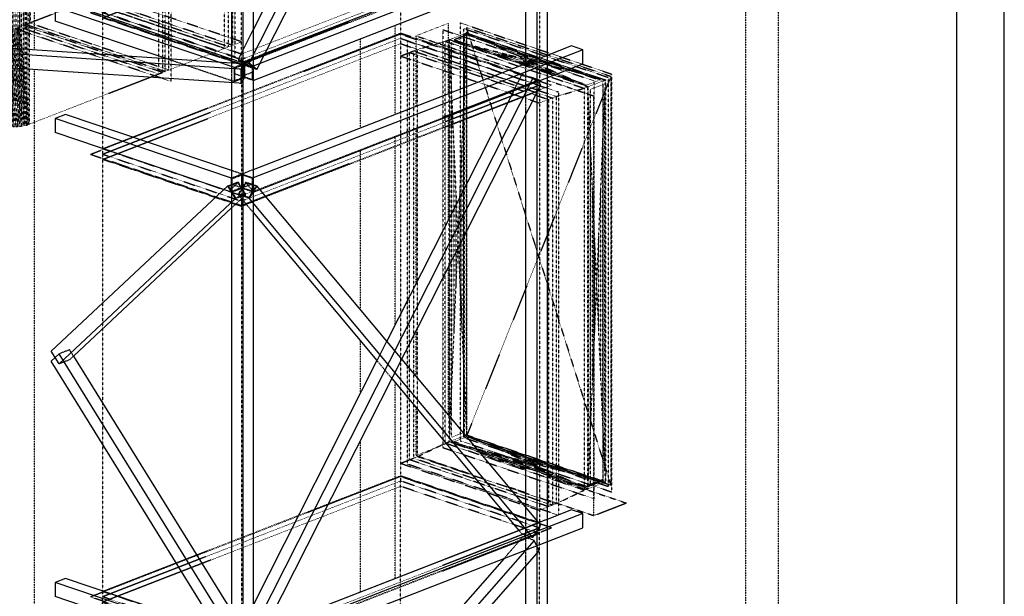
# Model space of a CAD drawing. Header units: millimetres. Extents: x -11738 to 23883, y -17414 to 12286.
# Tile 25 of 27: x 18078 to 23262, y 311 to 3346. Entities that reach past the tile are written whole.
import ezdxf

# ---------------------------------------------------------------- set-up
doc = ezdxf.new("R2010")
doc.units = ezdxf.units.MM
for name, pattern in [('DXK_LINE_DOT1', [1.8814, 0.9407, -0.9407]), ('DXK_LINE_DOT2', [3.9198, 1.9599, -1.9599]), ('DXK_LINE_DOT4', [0.9408, 0.4704, -0.4704])]:
    doc.linetypes.add(name, pattern=pattern)

# ---------------------------------------------------------------- blocks, each defined once
blk = doc.blocks.new('Unknown-7906501-15078')
at = {"color": 7, "linetype": 'Continuous'}
for p, q in [((23261.9, -17414), (23261.9, 12286)), ((23011.9, -17164), (23011.9, 12036))]:
    blk.add_line(p, q, dxfattribs=at)
blk = doc.blocks.new('Part-7906501-16581 - 15113')
at = {"color": 5, "linetype": 'Continuous'}
for p, q in [((18319.2, 2847.1), (18264.7, 2825.9)), ((19193.5, 2511.9), (18264.7, 2825.9)), ((18264.7, 2825.9), (18264.7, 2751.3)), ((19193.5, 2551.6), (18319.2, 2847.1)), ((19193.5, 2437.4), (18264.7, 2751.3)), ((19193.5, 2437.4), (19193.5, 2511.9))]:
    blk.add_line(p, q, dxfattribs=at)
at = {"color": 8, "linetype": 'DXK_LINE_DOT2'}
for p, q in [((19248, 2533.2), (19193.5, 2551.6)), ((19248, 2533.2), (19193.5, 2511.9)), ((19196.2, 2509.3), (19245.3, 2528.4)), ((19196.2, 2442.2), (19196.2, 2509.3)), ((19245.3, 2528.4), (19245.3, 2461.3)), ((19248, 2458.6), (19248, 2533.2)), ((19248, 2458.6), (19193.5, 2437.4)), ((19245.3, 2461.3), (19196.2, 2477.9)), ((19245.3, 2461.3), (19196.2, 2442.2))]:
    blk.add_line(p, q, dxfattribs=at)
blk = doc.blocks.new('Part-7906501-16320 - 15113')
at = {"color": 5, "linetype": 'Continuous'}
for p, q in [((21042.2, 746.1), (19306.5, 71.5)), ((20983.7, 765.9), (20854.7, 715.7)), ((21042.2, 746.1), (20983.7, 765.9)), ((21042.2, 671.6), (21042.2, 746.1)), ((19306.5, -3), (21042.2, 671.6)), ((20705.6, 657.8), (19369.4, 138.5)), ((19306.5, 71.5), (19306.5, -3))]:
    blk.add_line(p, q, dxfattribs=at)
at = {"color": 8, "linetype": 'DXK_LINE_DOT2'}
for p, q in [((20854.7, 715.7), (20705.6, 657.8)), ((19369.4, 138.5), (19248, 91.3)), ((19248, 16.7), (19248, 91.3)), ((19248, 91.3), (19306.5, 71.5)), ((19303.6, 68.8), (19251, 86.6)), ((19251, 86.6), (19251, 19.5)), ((19303.6, 1.7), (19303.6, 68.8)), ((19306.5, -3), (19248, 16.7)), ((19303.6, 39.9), (19251, 19.5)), ((19251, 19.5), (19303.6, 1.7))]:
    blk.add_line(p, q, dxfattribs=at)
blk = doc.blocks.new('Part-7906501-16643 - 15113')
at = {"color": 8, "linetype": 'DXK_LINE_DOT2'}
for p, q in [((19227.4, 2426.2), (19268.7, 2491)), ((19268.7, 2491), (19327.2, 2471.2)), ((19269.6, 2486.7), (19232.4, 2428.5)), ((19305.9, 2443.3), (19269.6, 2486.7)), ((19322.2, 2468.9), (19269.6, 2486.7)), ((19285, 2410.7), (19322.2, 2468.9)), ((19227.4, 2426.2), (19306.5, 2331.5)), ((19285.9, 2406.4), (19227.4, 2426.2)), ((19232.4, 2428.5), (19285, 2410.7)), ((19958.8, 1551.2), (20037.5, 1457.1)), ((20705.6, 657.8), (20721, 639.4)), ((20779.5, 619.7), (20721, 639.4))]:
    blk.add_line(p, q, dxfattribs=at)
at = {"color": 5, "linetype": 'Continuous'}
for p, q in [((19327.2, 2471.2), (19285.9, 2406.4)), ((20820.8, 684.4), (19327.2, 2471.2)), ((20779.5, 619.7), (19285.9, 2406.4)), ((19306.5, 2331.5), (19958.8, 1551.2)), ((20037.5, 1457.1), (20705.6, 657.8)), ((20779.5, 619.7), (20820.8, 684.4))]:
    blk.add_line(p, q, dxfattribs=at)
blk = doc.blocks.new('Part-7906501-16580 - 15113')
at = {"color": 5, "linetype": 'Continuous'}
for p, q in [((21042.2, 3188), (19306.5, 2513.4)), ((20983.7, 3207.8), (20854.7, 3157.6)), ((21042.2, 3188), (20983.7, 3207.8)), ((21042.2, 3113.4), (21042.2, 3188)), ((20741.6, 3113.7), (19306.5, 2555.9)), ((19306.5, 2438.8), (21042.2, 3113.4)), ((19306.5, 2513.4), (19306.5, 2438.8))]:
    blk.add_line(p, q, dxfattribs=at)
at = {"color": 8, "linetype": 'DXK_LINE_DOT2'}
for p, q in [((20854.7, 3157.6), (20741.6, 3113.7)), ((19306.5, 2555.9), (19248, 2533.2)), ((19248, 2458.6), (19248, 2533.2)), ((19248, 2533.2), (19306.5, 2513.4)), ((19303.6, 2510.6), (19251, 2528.4)), ((19251, 2528.4), (19251, 2461.3)), ((19303.6, 2443.5), (19303.6, 2510.6)), ((19306.5, 2438.8), (19248, 2458.6)), ((19303.6, 2481.8), (19251, 2461.3)), ((19251, 2461.3), (19303.6, 2443.5))]:
    blk.add_line(p, q, dxfattribs=at)
blk = doc.blocks.new('Part-7906501-16321 - 15113')
at = {"color": 5, "linetype": 'Continuous'}
for p, q in [((18319.2, 405.2), (18264.7, 384)), ((19193.5, 70.1), (18264.7, 384)), ((18264.7, 384), (18264.7, 309.5)), ((19121, 134.2), (18319.2, 405.2)), ((19193.5, -4.5), (18264.7, 309.5)), ((19193.5, -4.5), (19193.5, 70.1))]:
    blk.add_line(p, q, dxfattribs=at)
at = {"color": 8, "linetype": 'DXK_LINE_DOT2'}
for p, q in [((19248, 91.3), (19121, 134.2)), ((19248, 91.3), (19193.5, 70.1)), ((19196.2, 67.4), (19245.3, 86.5)), ((19196.2, 0.3), (19196.2, 67.4)), ((19245.3, 86.5), (19245.3, 19.4)), ((19248, 16.7), (19248, 91.3)), ((19248, 16.7), (19193.5, -4.5)), ((19245.3, 19.4), (19196.2, 36)), ((19245.3, 19.4), (19196.2, 0.3))]:
    blk.add_line(p, q, dxfattribs=at)
blk = doc.blocks.new('Part-7906501-16326 - 15113')
at = {"color": 8, "linetype": 'DXK_LINE_DOT2'}
for p, q in [((16042.1, 3328.5), (16027.5, 3300)), ((16091.3, 3325.3), (16042.1, 3328.5)), ((16049.1, 3298.6), (16027.5, 3300)), ((16027.5, 3300), (16027.5, 3225.5)), ((16049.1, 3224), (16027.5, 3225.5)), ((19259.2, 3113.4), (19193.5, 3117.8)), ((19259.2, 3113.4), (19244.7, 3084.9)), ((19259.2, 3038.9), (19259.2, 3113.4)), ((19244.7, 3084.9), (19233.2, 3085.7)), ((19244.7, 3010.3), (19244.7, 3084.9)), ((19245.4, 3082.6), (19258.5, 3108.3)), ((19245.4, 3015.5), (19245.4, 3082.6)), ((19258.5, 3108.3), (19258.5, 3041.2)), ((19244.7, 3010.3), (19233.2, 3011.1)), ((19259.2, 3038.9), (19244.7, 3010.3)), ((19258.5, 3041.2), (19245.4, 3042)), ((19258.5, 3041.2), (19245.4, 3015.5))]:
    blk.add_line(p, q, dxfattribs=at)
at = {"color": 5, "linetype": 'Continuous'}
for p, q in [((19193.5, 3117.8), (16091.3, 3325.3)), ((19233.2, 3085.7), (16049.1, 3298.6)), ((19233.2, 3011.1), (16049.1, 3224))]:
    blk.add_line(p, q, dxfattribs=at)
blk = doc.blocks.new('Part-7906501-16332 - 15113')
at = {"color": 5, "linetype": 'Continuous'}
for p, q in [((19248, 5562.2), (19193.5, 5541)), ((19199.1, 5541), (19248.2, 5560.1)), ((19248, 5562.2), (19306.5, 5542.4)), ((19248.2, 5560.1), (19300.9, 5542.3)), ((19193.5, 5541), (19252, 5521.2)), ((19251.8, 5523.2), (19199.1, 5541)), ((19300.9, 5542.3), (19251.8, 5523.2)), ((19306.5, 5542.4), (19252, 5521.2)), ((19252, 5521.2), (19252, -732.6)), ((19306.5, 5542.4), (19306.5, -711.4)), ((19193.5, 5455.6), (19193.5, 3099.1)), ((19193.5, 3013.8), (19193.5, -712.8)), ((19193.5, -712.8), (19252, -732.6)), ((19252, -732.6), (19306.5, -711.4))]:
    blk.add_line(p, q, dxfattribs=at)
at = {"color": 8, "linetype": 'DXK_LINE_DOT2'}
for p, q in [((19248.2, 5560.1), (19248.2, 5524.4)), ((19193.5, 5541), (19193.5, 5455.6)), ((19193.5, 3099.1), (19193.5, 3013.8))]:
    blk.add_line(p, q, dxfattribs=at)
blk = doc.blocks.new('Part-7906501-16333 - 15113')
at = {"color": 5, "linetype": 'Continuous'}
for p, q in [((20796.2, 6163.9), (20741.6, 6142.7)), ((20741.6, 6142.7), (20800.1, 6122.9)), ((20747.3, 6142.8), (20796.4, 6161.8)), ((20799.9, 6125), (20747.3, 6142.8)), ((20796.2, 6163.9), (20854.7, 6144.1)), ((20796.4, 6161.8), (20849, 6144)), ((20849, 6144), (20799.9, 6125)), ((20854.7, 6144.1), (20800.1, 6122.9)), ((20800.1, 6122.9), (20800.1, -130.9)), ((20854.7, 6144.1), (20854.7, -109.7)), ((20741.6, 5875.8), (20741.6, 3808.1)), ((20741.6, 3583.7), (20741.6, 3113.7)), ((20741.6, 2846.7), (20741.6, 779.1)), ((20741.6, 468.4), (20741.6, 38)), ((20741.6, -79), (20741.6, -111.1)), ((20741.6, -111.1), (20800.1, -130.9)), ((20800.1, -130.9), (20854.7, -109.7))]:
    blk.add_line(p, q, dxfattribs=at)
at = {"color": 8, "linetype": 'DXK_LINE_DOT2'}
for p, q in [((20741.6, 6142.7), (20741.6, 5875.8)), ((20796.4, 6161.8), (20796.4, 6126.2)), ((20741.6, 3808.1), (20741.6, 3583.7)), ((20741.6, 3113.7), (20741.6, 2846.7)), ((20741.6, 779.1), (20741.6, 468.4)), ((20741.6, 38), (20741.6, -79))]:
    blk.add_line(p, q, dxfattribs=at)
blk = doc.blocks.new('Part-7906501-16337 - 15113')
at = {"color": 5, "linetype": 'Continuous'}
for p, q in [((20983.7, 3794.9), (20854.7, 3744.8)), ((21042.2, 3775.1), (20983.7, 3794.9)), ((21042.2, 3775.1), (19306.5, 3100.5)), ((21042.2, 3700.6), (21042.2, 3775.1)), ((19306.5, 3026), (21042.2, 3700.6)), ((20705.6, 3686.8), (19369.4, 3167.5)), ((19306.5, 3100.5), (19306.5, 3026))]:
    blk.add_line(p, q, dxfattribs=at)
at = {"color": 8, "linetype": 'DXK_LINE_DOT2'}
for p, q in [((20854.7, 3744.8), (20705.6, 3686.8)), ((19369.4, 3167.5), (19248, 3120.3)), ((19248, 3045.8), (19248, 3120.3)), ((19248, 3120.3), (19306.5, 3100.5)), ((19303.6, 3097.8), (19251, 3115.6)), ((19251, 3115.6), (19251, 3048.5)), ((19303.6, 3069), (19251, 3048.5)), ((19303.6, 3030.7), (19303.6, 3097.8)), ((19306.5, 3026), (19248, 3045.8)), ((19251, 3048.5), (19303.6, 3030.7))]:
    blk.add_line(p, q, dxfattribs=at)
blk = doc.blocks.new('Part-7906501-48980 - 15113')
at = {"color": 4, "linetype": 'DXK_LINE_DOT4'}
for p, q in [((18155.5, 3187.2), (18155.5, 5525)), ((18155.5, -2771.3), (18155.5, 3083.2))]:
    blk.add_line(p, q, dxfattribs=at)
blk = doc.blocks.new('Part-7906501-48981 - 15113')
at = {"color": 4, "linetype": 'DXK_LINE_DOT4'}
for p, q in [((20054.9, 2846.8), (20054.9, 3316.8)), ((20054.9, 1740.9), (20054.9, 2729.7)), ((20054.9, 404.9), (20054.9, 1436.2))]:
    blk.add_line(p, q, dxfattribs=at)
blk = doc.blocks.new('Part-7906501-16642 - 15113')
at = {"color": 8, "linetype": 'DXK_LINE_DOT2'}
for p, q in [((20721, 6084.4), (20678.8, 6001.2)), ((20779.5, 6064.7), (20721, 6084.4)), ((20010.7, 4682.6), (19958.8, 4580.2)), ((19306.5, 3292.9), (19227.4, 3136.6)), ((19227.4, 3136.6), (19285.9, 3116.9)), ((19227.4, 3136.6), (19268.7, 3104)), ((19269.6, 3104.6), (19232.4, 3134)), ((19232.4, 3134), (19285, 3116.2)), ((19269.6, 3104.6), (19276.8, 3119)), ((19285, 3116.2), (19322.2, 3086.9)), ((19268.7, 3104), (19327.2, 3084.2)), ((19322.2, 3086.9), (19269.6, 3104.6))]:
    blk.add_line(p, q, dxfattribs=at)
at = {"color": 5, "linetype": 'Continuous'}
for p, q in [((19285.9, 3116.9), (20779.5, 6064.7)), ((19327.2, 3084.2), (20820.8, 6032)), ((20820.8, 6032), (20779.5, 6064.7)), ((20678.8, 6001.2), (20010.7, 4682.6)), ((19958.8, 4580.2), (19306.5, 3292.9)), ((19327.2, 3084.2), (19285.9, 3116.9))]:
    blk.add_line(p, q, dxfattribs=at)
blk = doc.blocks.new('Part-7906501-16644 - 15113')
at = {"color": 5, "linetype": 'Continuous'}
for p, q in [((19285.9, 87.8), (20779.5, 3035.6)), ((20820.8, 3003), (20779.5, 3035.6)), ((19327.2, 55.2), (20820.8, 3003)), ((20678.8, 2972.2), (20010.7, 1653.6)), ((19958.8, 1551.2), (19306.5, 263.9)), ((19327.2, 55.2), (19285.9, 87.8))]:
    blk.add_line(p, q, dxfattribs=at)
at = {"color": 8, "linetype": 'DXK_LINE_DOT2'}
for p, q in [((20721, 3055.4), (20678.8, 2972.2)), ((20779.5, 3035.6), (20721, 3055.4)), ((20010.7, 1653.6), (19958.8, 1551.2)), ((19306.5, 263.9), (19227.4, 107.6)), ((19227.4, 107.6), (19285.9, 87.8)), ((19268.7, 75), (19227.4, 107.6)), ((19269.6, 75.6), (19232.4, 105)), ((19232.4, 105), (19285, 87.2)), ((19268.7, 75), (19327.2, 55.2)), ((19269.6, 75.6), (19276.8, 90)), ((19322.2, 57.8), (19269.6, 75.6)), ((19285, 87.2), (19322.2, 57.8))]:
    blk.add_line(p, q, dxfattribs=at)
blk = doc.blocks.new('ReferenceModel-7906501-110540 - 15113')
at = {"color": 4, "linetype": 'DXK_LINE_DOT1'}
for p, q in [((17914.5, 5456.6), (17232.5, 5191.5)), ((17914.5, 3313), (17914.5, 5456.6)), ((18098.2, 3315.3), (18098.2, 5458.9)), ((18098.2, 5458.9), (18829.6, 5211.7)), ((17232.5, 5191.5), (17232.5, 3047.9)), ((18829.6, 5211.7), (18829.6, 3068.1)), ((17232.5, 3047.9), (17914.5, 3313)), ((18829.6, 3068.1), (18098.2, 3315.3))]:
    blk.add_line(p, q, dxfattribs=at)
blk = doc.blocks.new('Part-7906501-100702 - 15113')
at = {"color": 4, "linetype": 'DXK_LINE_DOT4'}
for p, q in [((22072.1, 6868.9), (22072.1, -4082.2)), ((21901.6, -4148.4), (21901.6, 6802.7)), ((20164.6, 3260.9), (20335.1, 3327.2)), ((20335.1, 2955.7), (20335.1, 3327.2)), ((19872.1, 2775.7), (19872.1, 3245.8)), ((20164.6, 3260.9), (20675.9, 3088.1)), ((20164.6, 2889.4), (20164.6, 3260.9)), ((20854.7, 3027.7), (21100.7, 2944.5)), ((21100.7, 735.7), (21100.7, 2944.5)), ((20335.1, 2293.9), (20335.1, 2838.6)), ((20164.6, 1957.4), (20164.6, 2772.3)), ((19872.1, 1819.4), (19872.1, 2658.6)), ((20335.1, 1265.4), (20335.1, 2044.5)), ((20164.6, 1469.4), (20164.6, 1707.9)), ((19872.1, 1380), (19872.1, 1655)), ((20164.6, 1052.1), (20164.6, 1305)), ((19872.1, 333.8), (19872.1, 1130.6)), ((20164.6, 1052.1), (20324.2, 1114.1)), ((20164.6, 1052.1), (20459.3, 952.5)), ((20506.5, 1060.4), (20741.6, 980.9)), ((20854.7, 942.7), (21271.2, 801.9)), ((20650.8, 887.7), (20741.6, 857)), ((20854.7, 818.8), (21100.7, 735.7)), ((21100.7, 735.7), (21271.2, 801.9))]:
    blk.add_line(p, q, dxfattribs=at)
blk = doc.blocks.new('ReferenceModel-7906501-110535 - 15113')
at = {"color": 4, "linetype": 'DXK_LINE_DOT1'}
for p, q in [((18127.1, 4938.7), (18809.1, 5203.8)), ((18809.1, 5203.8), (18809.1, 3060.2)), ((17254.4, 5184.1), (17254.4, 3040.5)), ((17254.4, 5184.1), (17985.8, 4936.9)), ((17985.8, 4936.9), (17985.8, 2793.3)), ((17985.8, 4936.9), (17993.3, 4934.6)), ((17993.3, 4934.6), (17993.3, 2791)), ((17993.3, 4934.6), (18001.3, 4932.6)), ((18001.3, 4932.6), (18001.3, 2789)), ((18001.3, 4932.6), (18009.9, 4930.9)), ((18009.9, 4930.9), (18009.9, 2787.3)), ((18009.9, 4930.9), (18018.9, 4929.5)), ((18018.9, 4929.5), (18018.9, 2785.9)), ((18018.9, 4929.5), (18028.3, 4928.4)), ((18028.3, 4928.4), (18028.3, 2784.8)), ((18028.3, 4928.4), (18037.9, 4927.7)), ((18037.9, 4927.7), (18037.9, 2784)), ((18037.9, 4927.7), (18047.6, 4927.3)), ((18047.6, 4927.3), (18047.6, 2783.6)), ((18047.6, 4927.3), (18057.5, 4927.2)), ((18057.5, 4927.2), (18067.2, 4927.5)), ((18057.5, 4927.2), (18057.5, 2783.6)), ((18067.2, 4927.5), (18076.9, 4928.2)), ((18067.2, 4927.5), (18067.2, 2783.9)), ((18076.9, 4928.2), (18086.3, 4929.1)), ((18076.9, 4928.2), (18076.9, 2784.5)), ((18086.3, 4929.1), (18095.4, 4930.5)), ((18086.3, 4929.1), (18086.3, 2785.5)), ((18095.4, 4930.5), (18104.2, 4932.1)), ((18095.4, 4930.5), (18104.2, 4932.1)), ((18095.4, 4930.5), (18095.4, 2786.8)), ((18104.2, 4932.1), (18112.4, 4934)), ((18104.2, 4932.1), (18112.4, 4934)), ((18104.2, 4932.1), (18104.2, 2788.5)), ((18112.4, 4934), (18120.1, 4936.2)), ((18112.4, 4934), (18112.4, 2790.4)), ((18120.1, 4936.2), (18127.1, 4938.7)), ((18120.1, 4936.2), (18127.1, 4938.7)), ((18120.1, 4936.2), (18120.1, 2792.6)), ((18127.1, 4938.7), (18127.1, 2795.1)), ((18127.1, 2795.1), (18809.1, 3060.2)), ((17254.4, 3040.5), (17985.8, 2793.3)), ((17985.8, 2793.3), (17993.3, 2791)), ((17993.3, 2791), (18001.3, 2789)), ((18001.3, 2789), (18009.9, 2787.3)), ((18009.9, 2787.3), (18018.9, 2785.9)), ((18018.9, 2785.9), (18028.3, 2784.8)), ((18028.3, 2784.8), (18037.9, 2784)), ((18037.9, 2784), (18047.6, 2783.6)), ((18047.6, 2783.6), (18057.5, 2783.6)), ((18057.5, 2783.6), (18067.2, 2783.9)), ((18067.2, 2783.9), (18076.9, 2784.5)), ((18076.9, 2784.5), (18086.3, 2785.5)), ((18086.3, 2785.5), (18095.4, 2786.8)), ((18095.4, 2786.8), (18104.2, 2788.5)), ((18095.4, 2786.8), (18104.2, 2788.5)), ((18104.2, 2788.5), (18112.4, 2790.4)), ((18104.2, 2788.5), (18112.4, 2790.4)), ((18112.4, 2790.4), (18120.1, 2792.6)), ((18120.1, 2792.6), (18127.1, 2795.1)), ((18120.1, 2792.6), (18127.1, 2795.1))]:
    blk.add_line(p, q, dxfattribs=at)
blk = doc.blocks.new('ReferenceModel-7906501-110537 - 15113')
at = {"color": 4, "linetype": 'DXK_LINE_DOT1'}
for p, q in [((17936.4, 3305.6), (17254.4, 3040.5)), ((17936.4, 3305.6), (17936.4, 3305.6)), ((17936.4, 3305.6), (17985.8, 2793.3)), ((17936.4, 3305.6), (17936.4, 3305.6)), ((17943.9, 3303.3), (17993.3, 2791)), ((17952, 3301.2), (18001.3, 2789)), ((17960.6, 3299.5), (18009.9, 2787.3)), ((17969.6, 3298.1), (18018.9, 2785.9)), ((17978.9, 3297), (18028.3, 2784.8)), ((17988.5, 3296.3), (18037.9, 2784)), ((17998.3, 3295.9), (18047.6, 2783.6)), ((18008.1, 3295.8), (18057.5, 2783.6)), ((18017.9, 3296.1), (18067.2, 2783.9)), ((18027.5, 3296.8), (18076.9, 2784.5)), ((18037, 3297.8), (18046.1, 3299.1)), ((18037, 3297.8), (18086.3, 2785.5)), ((18046.1, 3299.1), (18095.4, 2786.8)), ((18054.8, 3300.7), (18063, 3302.7)), ((18054.8, 3300.7), (18104.2, 2788.5)), ((18063, 3302.7), (18112.4, 2790.4)), ((18070.7, 3304.9), (18077.7, 3307.3)), ((18070.7, 3304.9), (18120.1, 2792.6)), ((18077.7, 3307.3), (18127.1, 2795.1)), ((18077.7, 3307.3), (18077.7, 3307.3)), ((18077.7, 3307.3), (18809.1, 3060.2)), ((18077.7, 3307.3), (18077.7, 3307.3))]:
    blk.add_line(p, q, dxfattribs=at)
blk = doc.blocks.new('ReferenceModel-7906501-110396 - 15113')
at = {"color": 4, "linetype": 'DXK_LINE_DOT1'}
for p, q in [((20416, 1146.5), (20416, 3299.4)), ((20416, 3299.4), (21176.6, 3042.4)), ((20417, 3270.6), (20430.6, 3275.9)), ((20417, 1154.9), (20417, 3270.6)), ((20417, 3270.6), (21148.3, 3023.4)), ((20429.6, 3304.7), (21190.3, 894.7)), ((20429.6, 3304.7), (21190.3, 3047.7)), ((20429.6, 3304.7), (20429.6, 1151.8)), ((20430.6, 3275.9), (20430.6, 1160.2)), ((20430.6, 3275.9), (21162, 3028.7)), ((21190.3, 3047.7), (20429.6, 1151.8)), ((21148.3, 3023.4), (21162, 3028.7)), ((21148.3, 3023.4), (21148.3, 907.7)), ((21162, 3028.7), (21162, 913)), ((21176.6, 3042.4), (21176.6, 889.4)), ((21190.3, 3047.7), (21190.3, 894.7)), ((20416, 1146.5), (21176.6, 889.4)), ((20417, 1154.9), (20430.6, 1160.2)), ((20417, 1154.9), (21148.3, 907.7)), ((21190.3, 894.7), (20429.6, 1151.8)), ((20430.6, 1160.2), (21162, 913)), ((21148.3, 907.7), (21162, 913))]:
    blk.add_line(p, q, dxfattribs=at)
blk = doc.blocks.new('ReferenceModel-7906501-110406 - 15113')
at = {"color": 4, "linetype": 'DXK_LINE_DOT1'}
for p, q in [((20082.8, 3154.6), (20130.6, 3173.2)), ((20130.6, 3173.2), (20151, 3181.2)), ((20082.8, 3154.6), (20814.2, 2907.5)), ((20814.2, 2907.5), (20861.9, 2926)), ((20861.9, 2926), (20882.4, 2934)), ((20130.6, 1029.6), (20151, 1037.5)), ((20082.8, 1011), (20130.6, 1029.6)), ((20082.8, 1011), (20814.2, 763.8)), ((20814.2, 763.8), (20861.9, 782.4)), ((20861.9, 782.4), (20882.4, 790.4))]:
    blk.add_line(p, q, dxfattribs=at)
blk = doc.blocks.new('ReferenceModel-7906501-110414 - 15113')
at = {"color": 4, "linetype": 'DXK_LINE_DOT1'}
for p, q in [((18514.2, 3355.8), (20082.8, 3965.5)), ((20082.8, 3965.5), (20814.2, 3718.3)), ((20814.2, 3718.3), (19245.6, 3108.7)), ((19245.6, 3108.7), (18514.2, 3355.8)), ((18514.2, 2666.1), (20082.8, 3275.8)), ((20082.8, 3275.8), (20814.2, 3028.6)), ((20814.2, 3028.6), (19245.6, 2419)), ((19245.6, 2419), (18514.2, 2666.1))]:
    blk.add_line(p, q, dxfattribs=at)
blk = doc.blocks.new('Part-7906501-178727 - 15113')
at = {"color": 8, "linetype": 'DXK_LINE_DOT2'}
for p, q in [((18339.9, 1608.2), (18285.3, 1587)), ((18339.9, 1608.2), (18360.6, 1574.9)), ((19193.5, 232), (19268.7, 110.7)), ((19268.7, 110.7), (19214.2, 89.5)), ((19214.8, 88.6), (19263.9, 107.7)), ((19263.9, 107.7), (19226.7, 72.8)), ((19227.3, 71.9), (19268.7, 110.7)), ((19172.8, 50.7), (19227.3, 71.9)), ((19177.6, 53.7), (19214.8, 88.6)), ((19226.7, 72.8), (19177.6, 53.7)), ((19226.7, 72.8), (19216.5, 89.2))]:
    blk.add_line(p, q, dxfattribs=at)
at = {"color": 5, "linetype": 'Continuous'}
for p, q in [((18285.3, 1587), (18244, 1548.3)), ((19214.2, 89.5), (18285.3, 1587)), ((18360.6, 1574.9), (19193.5, 232)), ((19172.8, 50.7), (18244, 1548.3)), ((19172.8, 50.7), (19214.2, 89.5))]:
    blk.add_line(p, q, dxfattribs=at)
blk = doc.blocks.new('Part-7906501-178726 - 15113')
at = {"color": 8, "linetype": 'DXK_LINE_DOT2'}
for p, q in [((19172.8, 2470.7), (19227.3, 2491.9)), ((19227.3, 2491.9), (19268.7, 2425.2)), ((19226.7, 2487.6), (19177.6, 2468.5)), ((19177.6, 2468.5), (19214.8, 2408.4)), ((19226.7, 2487.6), (19188.1, 2451.5)), ((19263.9, 2427.5), (19226.7, 2487.6)), ((19268.7, 2425.2), (19193.5, 2354.8)), ((19268.7, 2425.2), (19214.2, 2404)), ((19214.8, 2408.4), (19263.9, 2427.5)), ((18339.9, 1555.5), (18285.3, 1534.3)), ((18360.6, 1574.9), (18339.9, 1555.5))]:
    blk.add_line(p, q, dxfattribs=at)
at = {"color": 5, "linetype": 'Continuous'}
for p, q in [((18244, 1601), (19172.8, 2470.7)), ((19214.2, 2404), (19172.8, 2470.7)), ((18285.3, 1534.3), (19214.2, 2404)), ((19193.5, 2354.8), (18360.6, 1574.9)), ((18285.3, 1534.3), (18244, 1601))]:
    blk.add_line(p, q, dxfattribs=at)
blk = doc.blocks.new('ReferenceModel-7906501-110528 - 15113')
at = {"color": 4, "linetype": 'DXK_LINE_DOT1'}
for p, q in [((20080.6, 6346.5), (18450.6, 5713)), ((20877.8, 6077.1), (20080.6, 6346.5)), ((20082.8, 6323.5), (18514.2, 5713.8)), ((20082.8, 6295.5), (20082.8, 6323.5)), ((20814.2, 6076.3), (20082.8, 6323.5)), ((20082.8, 4021.4), (20082.8, 6295.5)), ((20814.2, 6048.3), (20082.8, 6295.5)), ((20814.2, 6076.3), (19245.6, 5466.6)), ((19247.8, 5443.6), (20877.8, 6077.1)), ((20814.2, 6048.3), (20814.2, 6076.3)), ((20814.2, 3774.2), (20814.2, 6048.3)), ((19247.8, 5443.6), (18450.6, 5713)), ((18514.2, 5685.9), (18514.2, 5713.8)), ((19245.6, 5466.6), (18514.2, 5713.8)), ((18514.2, 3411.8), (18514.2, 5685.9)), ((19245.6, 5438.7), (18514.2, 5685.9)), ((19245.6, 5438.7), (19245.6, 5466.6)), ((19245.6, 3164.6), (19245.6, 5438.7)), ((20814.2, 3774.2), (20082.8, 4021.4)), ((20082.8, 3993.5), (20082.8, 4021.4)), ((20814.2, 3746.3), (20814.2, 3774.2)), ((19245.6, 3164.6), (18514.2, 3411.8)), ((18514.2, 3383.8), (18514.2, 3411.8)), ((19245.6, 3136.6), (19245.6, 3164.6))]:
    blk.add_line(p, q, dxfattribs=at)
blk = doc.blocks.new('ReferenceModel-7906501-110393 - 15113')
at = {"color": 4, "linetype": 'DXK_LINE_DOT1'}
for p, q in [((20080.6, 940.9), (18450.6, 307.4)), ((20877.8, 671.5), (20080.6, 940.9)), ((20082.8, 917.8), (18514.2, 308.2)), ((20082.8, 162.9), (20082.8, 917.8)), ((20814.2, 670.6), (20082.8, 917.8)), ((20814.2, 670.6), (19245.6, 61)), ((19247.8, 37.9), (20877.8, 671.5)), ((20814.2, -84.3), (20814.2, 670.6)), ((19247.8, 37.9), (18450.6, 307.4)), ((18514.2, -418.8), (18514.2, 308.2)), ((19245.6, 61), (18514.2, 308.2)), ((19245.6, -693.9), (19245.6, 61))]:
    blk.add_line(p, q, dxfattribs=at)
blk = doc.blocks.new('ReferenceModel-7906501-110401 - 15113')
at = {"color": 4, "linetype": 'DXK_LINE_DOT1'}
for p, q in [((20430.6, 3275.9), (20338.6, 1124.4)), ((20433.3, 3266.3), (20365.1, 3239.8)), ((21069.9, 2992.9), (20430.6, 3275.9)), ((21135.4, 3029), (20433.3, 3266.3)), ((21137.6, 3034.9), (20449.6, 3267.5)), ((20338.6, 3240.1), (20430.6, 1160.2)), ((21162, 3028.7), (20338.6, 3240.1)), ((20350.5, 3226.1), (20418.7, 3252.6)), ((20350.5, 1147.7), (20350.5, 3226.1)), ((21051, 3001.3), (20363, 3233.8)), ((20365.1, 3239.8), (21067.2, 3002.5)), ((20418.7, 3252.6), (20418.7, 1174.2)), ((21040.8, 3059.8), (20524.8, 3234.2)), ((20341.3, 3178.4), (20341.3, 1188.2)), ((20427.9, 3212.1), (20427.9, 1221.8)), ((20975.8, 3034.5), (20459.8, 3208.9)), ((20900.6, 3067.8), (20556.6, 3184.1)), ((20943.9, 3084.7), (20599.9, 3200.9)), ((20847.1, 3109.5), (20675.1, 3167.6)), ((20825.5, 3101.1), (20653.4, 3159.2)), ((21067.2, 3002.5), (21135.4, 3029)), ((21069.9, 877.2), (21162, 3028.7)), ((20417.1, 2959.1), (20417.1, 1466.4)), ((21162, 913), (21069.9, 2992.9)), ((21150.1, 3005.4), (21081.9, 2978.9)), ((21081.9, 2978.9), (21081.9, 900.5)), ((21150.1, 927), (21150.1, 3005.4)), ((21159.3, 974.6), (21159.3, 2964.9)), ((20352.1, 2933.9), (20352.1, 1441.2)), ((21072.6, 941), (21072.6, 2931.3)), ((20406.3, 2706.1), (20406.3, 1711)), ((21148.4, 1219.2), (21148.4, 2711.9)), ((20362.9, 2689.3), (20362.9, 1694.1)), ((21083.5, 1194), (21083.5, 2686.7)), ((20373.8, 2444.7), (20373.8, 1947.1)), ((20395.4, 2453.1), (20395.4, 1955.6)), ((21094.3, 1447), (21094.3, 2442.1)), ((21137.6, 1463.8), (21137.6, 2458.9)), ((21105.1, 1700), (21105.1, 2197.5)), ((21126.8, 1708.4), (21126.8, 2205.9)), ((20418.7, 1174.2), (20350.5, 1147.7)), ((20365.1, 1124.1), (20433.3, 1150.6)), ((20430.6, 1160.2), (21069.9, 877.2)), ((20433.3, 1150.6), (21135.4, 913.3)), ((20449.6, 1151.8), (21137.6, 919.3)), ((20338.6, 1124.4), (21162, 913)), ((20363, 1118.1), (21051, 885.6)), ((21067.2, 886.8), (20365.1, 1124.1)), ((20459.8, 1093.3), (20975.8, 918.9)), ((20524.8, 1118.5), (21040.8, 944.1)), ((20556.6, 1068.4), (20900.6, 952.2)), ((20599.9, 1085.3), (20943.9, 969)), ((20653.4, 1043.6), (20825.5, 985.4)), ((20675.1, 1052), (20847.1, 993.9)), ((21135.4, 913.3), (21067.2, 886.8)), ((21081.9, 900.5), (21150.1, 927))]:
    blk.add_line(p, q, dxfattribs=at)
blk = doc.blocks.new('ReferenceModel-7906501-110405 - 15113')
at = {"color": 4, "linetype": 'DXK_LINE_DOT1'}
for p, q in [((18450.6, 2637.4), (20080.6, 3270.9)), ((20080.6, 3270.9), (20877.8, 3001.5)), ((18514.2, 2638.2), (20082.8, 3247.8)), ((20082.8, 3247.8), (20814.2, 3000.7)), ((20082.8, 3247.8), (20082.8, 3219.9)), ((20082.8, 3219.9), (20814.2, 2972.7)), ((20082.8, 3219.9), (20082.8, 945.8)), ((20814.2, 3000.7), (19245.6, 2391)), ((20877.8, 3001.5), (19247.8, 2368)), ((20814.2, 3000.7), (20814.2, 2972.7)), ((20814.2, 2972.7), (20814.2, 698.6)), ((18450.6, 2637.4), (19247.8, 2368)), ((18514.2, 2638.2), (19245.6, 2391)), ((18514.2, 2638.2), (18514.2, 2610.2)), ((18514.2, 2610.2), (18514.2, 336.1)), ((19245.6, 2391), (19245.6, 2363)), ((19245.6, 2363), (19245.6, 88.9)), ((20082.8, 945.8), (20814.2, 698.6)), ((20082.8, 945.8), (20082.8, 917.8)), ((20814.2, 698.6), (20814.2, 670.6)), ((18514.2, 336.1), (18514.2, 308.2)), ((19245.6, 88.9), (19245.6, 61))]:
    blk.add_line(p, q, dxfattribs=at)
blk = doc.blocks.new('ReferenceModel-7906501-110413 - 15113')
at = {"color": 4, "linetype": 'DXK_LINE_DOT1'}
for p, q in [((18450.6, 3383), (20080.6, 4016.5)), ((18514.2, 3383.8), (20082.8, 3993.5)), ((20080.6, 4016.5), (20877.8, 3747.1)), ((20082.8, 3993.5), (20814.2, 3746.3)), ((20082.8, 3993.5), (20082.8, 3247.8)), ((20814.2, 3746.3), (19245.6, 3136.6)), ((20877.8, 3747.1), (19247.8, 3113.6)), ((20814.2, 3746.3), (20814.2, 3000.7)), ((18450.6, 3383), (19247.8, 3113.6)), ((18514.2, 3383.8), (19245.6, 3136.6)), ((18514.2, 3383.8), (18514.2, 2638.2)), ((19245.6, 3136.6), (19245.6, 2391))]:
    blk.add_line(p, q, dxfattribs=at)
blk = doc.blocks.new('Part-7906501-178729 - 15113')
at = {"color": 8, "linetype": 'DXK_LINE_DOT2'}
for p, q in [((20728.5, 624.8), (20628.1, 510.6)), ((20787, 605.1), (20728.5, 624.8)), ((19995.7, -208.7), (19981.7, -224.6)), ((20007.9, -279.8), (19981.7, -224.6)), ((19981.7, -224.6), (20040.2, -244.4)), ((20038.6, -246.2), (19985.9, -228.4)), ((19985.9, -228.4), (20009.5, -278)), ((20009.5, -278), (20037.8, -245.9)), ((20062.2, -295.8), (20038.6, -246.2)), ((20066.4, -299.6), (20007.9, -279.8)), ((20009.5, -278), (20062.2, -295.8))]:
    blk.add_line(p, q, dxfattribs=at)
at = {"color": 5, "linetype": 'Continuous'}
for p, q in [((20787, 605.1), (20040.2, -244.4)), ((20813.2, 549.9), (20787, 605.1)), ((20066.4, -299.6), (20813.2, 549.9)), ((20628.1, 510.6), (19995.7, -208.7)), ((20040.2, -244.4), (20066.4, -299.6))]:
    blk.add_line(p, q, dxfattribs=at)
blk = doc.blocks.new('ReferenceModel-7906501-110394 - 15113')
at = {"color": 4, "linetype": 'DXK_LINE_DOT1'}
for p, q in [((20082.8, 889.9), (18514.2, 280.2)), ((20814.2, 642.7), (20082.8, 889.9)), ((19245.6, 33), (20814.2, 642.7)), ((18514.2, 280.2), (19245.6, 33)), ((20082.8, 190.9), (19507.3, -32.8)), ((20814.2, -56.3), (20082.8, 190.9)), ((19393.8, -77), (19306.5, -110.9)), ((19306.5, -642.3), (20741.6, -84.5)), ((19193.5, -154.8), (18685.3, -352.3)), ((18528.2, -413.4), (18514.2, -418.8)), ((18514.2, -418.8), (19193.5, -648.4)), ((19245.6, -666), (19245.6, -666))]:
    blk.add_line(p, q, dxfattribs=at)
blk = doc.blocks.new('ReferenceModel-7906501-110400 - 15113')
at = {"color": 4, "linetype": 'DXK_LINE_DOT1'}
for p, q in [((20397.7, 3328.9), (20397.7, 1129.4)), ((20397.7, 3328.9), (21194.9, 3059.5)), ((20305.7, 3293.1), (20305.7, 1093.6)), ((20305.7, 3293.1), (21102.8, 3023.7)), ((20417, 3270.6), (20338.6, 3240.1)), ((20338.6, 1124.4), (20338.6, 3240.1)), ((20338.6, 3240.1), (21069.9, 2992.9)), ((21194.9, 860), (21194.9, 3059.5)), ((21148.3, 3023.4), (21069.9, 2992.9)), ((21102.8, 824.2), (21102.8, 3023.7)), ((21069.9, 877.2), (21069.9, 2992.9)), ((20417, 1154.9), (20338.6, 1124.4)), ((20305.7, 1093.6), (21102.8, 824.2)), ((20338.6, 1124.4), (21069.9, 877.2)), ((20397.7, 1129.4), (21194.9, 860)), ((21148.3, 907.7), (21069.9, 877.2))]:
    blk.add_line(p, q, dxfattribs=at)
blk = doc.blocks.new('ReferenceModel-7906501-110402 - 15113')
at = {"color": 4, "linetype": 'DXK_LINE_DOT1'}
for p, q in [((20118.1, 3234.2), (20915.3, 2964.8)), ((20118.1, 3234.2), (20118.1, 1006.7)), ((20171.5, 3189.1), (20318.1, 3232.1)), ((20318.1, 3232.1), (20338.6, 3240.1)), ((20151, 3181.2), (20171.5, 3189.1)), ((20151, 3181.2), (20882.4, 2934)), ((20151, 3181.2), (20151, 1037.5)), ((20902.8, 2941.9), (21049.5, 2984.9)), ((20915.3, 2964.8), (20915.3, 737.3)), ((21049.5, 2984.9), (21069.9, 2992.9)), ((20882.4, 2934), (20902.8, 2941.9)), ((20882.4, 2934), (20882.4, 790.4)), ((20171.5, 1045.5), (20318.1, 1116.5)), ((20318.1, 1116.5), (20338.6, 1124.4)), ((20151, 1037.5), (20171.5, 1045.5)), ((20882.4, 790.4), (20151, 1037.5)), ((20915.3, 737.3), (20118.1, 1006.7)), ((20902.8, 798.3), (21049.5, 869.3)), ((21049.5, 869.3), (21069.9, 877.2)), ((20882.4, 790.4), (20902.8, 798.3))]:
    blk.add_line(p, q, dxfattribs=at)
blk = doc.blocks.new('ReferenceModel-7906501-110403 - 15113')
at = {"color": 4, "linetype": 'DXK_LINE_DOT1'}
for p, q in [((20318.1, 3232.1), (21049.5, 2984.9)), ((20318.1, 1116.5), (20318.1, 3232.1)), ((20171.5, 3189.1), (20902.8, 2941.9)), ((20171.5, 1045.5), (20171.5, 3189.1)), ((21049.5, 2984.9), (21049.5, 869.3)), ((20902.8, 2941.9), (20902.8, 798.3)), ((21049.5, 869.3), (20318.1, 1116.5)), ((20902.8, 798.3), (20171.5, 1045.5))]:
    blk.add_line(p, q, dxfattribs=at)
blk = doc.blocks.new('ReferenceModel-7906501-110407 - 15113')
at = {"color": 4, "linetype": 'DXK_LINE_DOT1'}
for p, q in [((18514.2, 2610.2), (20082.8, 3219.9)), ((20130.6, 1029.6), (20130.6, 3173.2)), ((20130.6, 3173.2), (20861.9, 2926)), ((20814.2, 2972.7), (19245.6, 2363)), ((20861.9, 2926), (20861.9, 782.4)), ((19245.6, 2363), (18514.2, 2610.2)), ((20861.9, 782.4), (20130.6, 1029.6)), ((18514.2, 336.1), (20082.8, 945.8)), ((20814.2, 698.6), (19245.6, 88.9)), ((19245.6, 88.9), (18514.2, 336.1))]:
    blk.add_line(p, q, dxfattribs=at)
blk = doc.blocks.new('ReferenceModel-7906501-110530 - 15113')
at = {"color": 4, "linetype": 'DXK_LINE_DOT1'}
for p, q in [((19210.3, 5377.7), (18413.1, 5647.2)), ((18413.1, 3419.7), (18413.1, 5647.2)), ((18514.2, 5620.6), (18446, 5594.1)), ((19245.6, 5373.4), (18514.2, 5620.6)), ((19177.4, 5346.9), (18446, 5594.1)), ((18446, 3450.5), (18446, 5594.1)), ((19245.6, 5373.4), (19177.4, 5346.9)), ((19177.4, 3203.3), (19177.4, 5346.9)), ((19210.3, 5377.7), (19210.3, 3150.2)), ((18514.2, 3477), (18446, 3450.5)), ((19245.6, 3229.8), (18514.2, 3477)), ((19177.4, 3203.3), (18446, 3450.5)), ((19210.3, 3150.2), (18413.1, 3419.7)), ((19245.6, 3229.8), (19177.4, 3203.3))]:
    blk.add_line(p, q, dxfattribs=at)
blk = doc.blocks.new('ReferenceModel-7906501-110531 - 15113')
at = {"color": 4, "linetype": 'DXK_LINE_DOT1'}
for p, q in [((20082.8, 6295.5), (18514.2, 5685.9)), ((20130.6, 4105.2), (20130.6, 6248.8)), ((20130.6, 6248.8), (20861.9, 6001.6)), ((19245.6, 5438.7), (20814.2, 6048.3)), ((20861.9, 6001.6), (20861.9, 3858)), ((18466.5, 3458.4), (18466.5, 5602.1)), ((18466.5, 5602.1), (19197.8, 5354.9)), ((19197.8, 5354.9), (19197.8, 3211.3)), ((20861.9, 3858), (20130.6, 4105.2)), ((20082.8, 4021.4), (18514.2, 3411.8)), ((19245.6, 3164.6), (20814.2, 3774.2)), ((19197.8, 3211.3), (18466.5, 3458.4))]:
    blk.add_line(p, q, dxfattribs=at)
blk = doc.blocks.new('ReferenceModel-7906501-110539 - 15113')
at = {"color": 4, "linetype": 'DXK_LINE_DOT1'}
for p, q in [((18078.9, 3289.8), (18078.9, 5517.3)), ((18078.9, 5517.3), (18876.1, 5247.9)), ((18077.7, 5451), (18098.2, 5458.9)), ((18098.2, 5458.9), (18111.8, 5464.2)), ((18111.8, 3320.6), (18111.8, 5464.2)), ((18111.8, 5464.2), (18843.2, 5217)), ((18876.1, 3020.4), (18876.1, 5247.9)), ((18809.1, 5203.8), (18829.6, 5211.7)), ((18829.6, 5211.7), (18843.2, 5217)), ((18843.2, 3073.4), (18843.2, 5217)), ((18098.2, 3315.3), (18111.8, 3320.6)), ((18111.8, 3320.6), (18843.2, 3073.4)), ((18077.7, 3307.3), (18098.2, 3315.3)), ((18876.1, 3020.4), (18078.9, 3289.8)), ((18809.1, 3060.2), (18829.6, 3068.1)), ((18829.6, 3068.1), (18843.2, 3073.4))]:
    blk.add_line(p, q, dxfattribs=at)
blk = doc.blocks.new('ReferenceModel-7906501-110541 - 15113')
at = {"color": 4, "linetype": 'DXK_LINE_DOT1'}
for p, q in [((18446, 5594.1), (18111.8, 5464.2)), ((19177.4, 5346.9), (18843.2, 5217)), ((18446, 3450.5), (18111.8, 3320.6)), ((19177.4, 3203.3), (18843.2, 3073.4))]:
    blk.add_line(p, q, dxfattribs=at)
blk = doc.blocks.new('ReferenceModel-7906501-110542 - 15113')
at = {"color": 4, "linetype": 'DXK_LINE_DOT1'}
for p, q in [((18425.6, 5586.2), (18425.6, 3442.5)), ((19156.9, 5339), (18425.6, 5586.2)), ((18132.3, 5472.2), (18132.3, 3328.6)), ((18863.7, 5225), (18132.3, 5472.2)), ((19156.9, 3195.4), (19156.9, 5339)), ((18863.7, 3081.4), (18863.7, 5225)), ((18425.6, 3442.5), (19156.9, 3195.4)), ((18132.3, 3328.6), (18863.7, 3081.4))]:
    blk.add_line(p, q, dxfattribs=at)
blk = doc.blocks.new('Part-7906501-115785 - 15113')
at = {"color": 5, "linetype": 'Continuous'}
for p, q in [((18319.2, 3434.2), (18264.7, 3413)), ((19193.5, 3138.8), (18319.2, 3434.2)), ((19208.1, 3094.2), (18264.7, 3413)), ((18264.7, 3413), (18264.7, 3338.5)), ((18849.5, 3140.8), (18264.7, 3338.5))]:
    blk.add_line(p, q, dxfattribs=at)
at = {"color": 8, "linetype": 'DXK_LINE_DOT2'}
for p, q in [((19208.1, 3019.6), (18849.5, 3140.8)), ((19262.7, 3115.4), (19193.5, 3138.8)), ((19262.7, 3115.4), (19208.1, 3094.2)), ((19210.8, 3091.5), (19259.9, 3110.6)), ((19259.9, 3110.6), (19259.9, 3043.5)), ((19262.7, 3040.8), (19262.7, 3115.4)), ((19208.1, 3019.6), (19208.1, 3094.2)), ((19210.8, 3024.4), (19210.8, 3091.5)), ((19259.9, 3043.5), (19210.8, 3060.1)), ((19262.7, 3040.8), (19208.1, 3019.6)), ((19259.9, 3043.5), (19210.8, 3024.4))]:
    blk.add_line(p, q, dxfattribs=at)

msp = doc.modelspace()

# ---------------------------------------------------------------- block references
for name in ['Unknown-7906501-15078', 'Part-7906501-48980 - 15113', 'Part-7906501-100702 - 15113', 'Part-7906501-48981 - 15113', 'ReferenceModel-7906501-110528 - 15113', 'ReferenceModel-7906501-110531 - 15113', 'Part-7906501-16333 - 15113', 'Part-7906501-16642 - 15113', 'ReferenceModel-7906501-110530 - 15113', 'ReferenceModel-7906501-110541 - 15113', 'ReferenceModel-7906501-110542 - 15113', 'Part-7906501-16332 - 15113', 'ReferenceModel-7906501-110539 - 15113', 'ReferenceModel-7906501-110540 - 15113', 'ReferenceModel-7906501-110535 - 15113', 'ReferenceModel-7906501-110413 - 15113', 'ReferenceModel-7906501-110414 - 15113', 'Part-7906501-16337 - 15113', 'Part-7906501-115785 - 15113', 'Part-7906501-16326 - 15113', 'ReferenceModel-7906501-110400 - 15113', 'ReferenceModel-7906501-110537 - 15113', 'ReferenceModel-7906501-110405 - 15113', 'ReferenceModel-7906501-110401 - 15113', 'ReferenceModel-7906501-110396 - 15113', 'ReferenceModel-7906501-110407 - 15113', 'ReferenceModel-7906501-110402 - 15113', 'ReferenceModel-7906501-110403 - 15113', 'Part-7906501-16580 - 15113', 'ReferenceModel-7906501-110406 - 15113', 'Part-7906501-16644 - 15113', 'Part-7906501-16581 - 15113', 'Part-7906501-178726 - 15113', 'Part-7906501-16643 - 15113', 'Part-7906501-178727 - 15113', 'ReferenceModel-7906501-110393 - 15113', 'ReferenceModel-7906501-110394 - 15113', 'Part-7906501-16320 - 15113', 'Part-7906501-178729 - 15113', 'Part-7906501-16321 - 15113']:
    msp.add_blockref(name, (0, 0))

doc.saveas('drawing.dxf')
